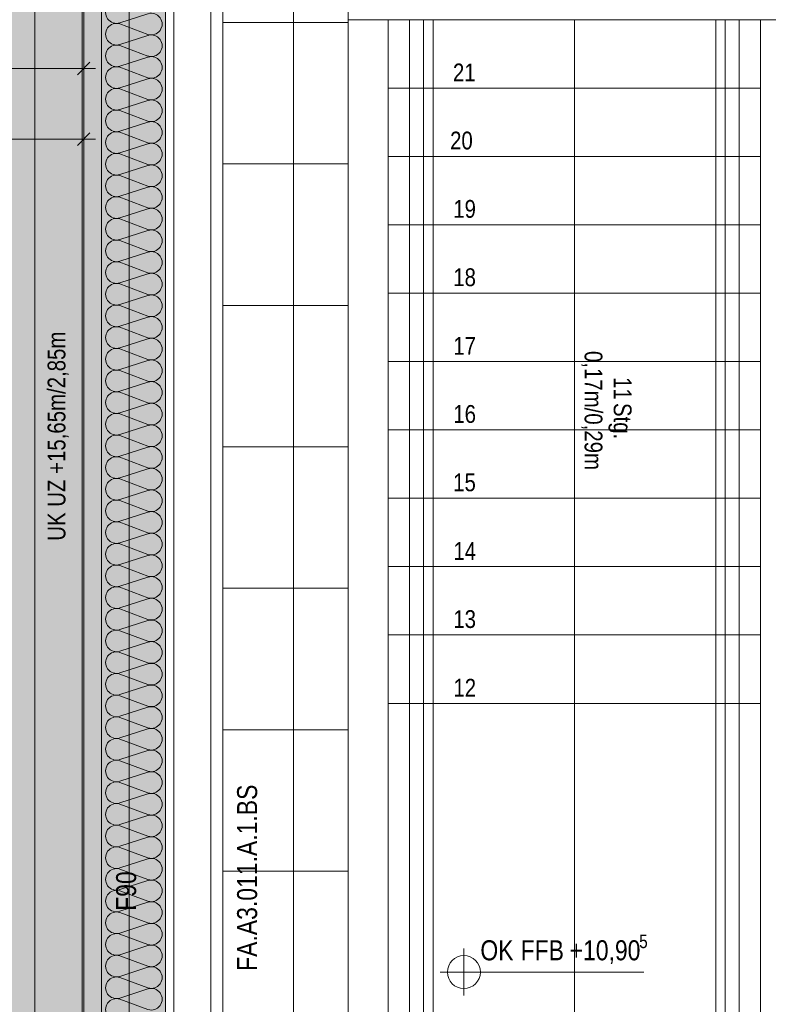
# Model space of a CAD drawing. Extents: x -620 to 3480, y 62 to 1112.
# Tile 11 of 76: x -499 to -435, y 454 to 537. Entities that reach past the tile are written whole.
import ezdxf
from ezdxf.lldxf.tags import DXFTag

# ---------------------------------------------------------------- set-up
doc = ezdxf.new("R2010")
doc.units = 0
doc.layers.get('0').update_dxf_attribs({"lineweight": 13})
for name, color, linetype, lineweight, true_color in [('00_Beschriftung UZ', 3, 'Continuous', 13, 0x00ff00), ('30 -33 Aussenwände- 7 Fassade_ Elemente', 7, 'Continuous', 9, 0x00aacc), ('30 -35 Decken- 1 Konstruktion-Träger- Stahlbeton', 7, 'grob-A06GA2HT8I', 13, 0x33aa00), ('30 -35 Decken- 2.2 Treppen Außen', 7, 'Continuous', 9, 0x009999), ('70 -72 Beschriftung- 1 Beschriftung allgemein', 7, 'Continuous', 9, 0xff6633), ('70 -76 Bemaßung- 2 Allgemein', 7, 'Continuous', 5, 0x6666cc), ('iwb_Layout BA_Markierung', 7, 'Continuous', 9, 0xbadcdc), ('iwb_Schraffur_F90_feuerbestaendig', 1, 'Continuous', 13, 0xff0000), ('iwb_Schraffur_Unterzug', 7, 'Continuous', 5, 0xffffcc)]:
    doc.layers.add(name, color=color, linetype=linetype, lineweight=lineweight, true_color=true_color)
for name, color, linetype, lineweight in [('60- 61 allgemeine Ausstattung- 4 Terrassen', 7, 'Continuous', 9), ('70 -71 Achsen- 1 Gebäudeachsen', 7, 'STRICHPUNKT2-A06GA2HU8I', 18), ('70 -72 Beschriftung- 5 Höhenkoten', 7, 'Continuous', 15), ('70 -75 Raumstempel- 3 Wandstempel', 7, 'Continuous', 50)]:
    doc.layers.add(name, color=color, linetype=linetype, lineweight=lineweight)
doc.styles.get("Standard").update_dxf_attribs({"font": 'ARIALN.TTF'})
tags = doc.linetypes.add('grob-A06GA2HT8I', pattern=[14, 3, -8, 3]).pattern_tags.tags
tags[8:9] = [DXFTag(74, 4), DXFTag(75, 0), DXFTag(340, '0'), DXFTag(46, 0.0), DXFTag(50, 0.0), DXFTag(44, 0.0), DXFTag(45, 0.0)]
tags[6:7] = [DXFTag(74, 4), DXFTag(75, 0), DXFTag(340, '0'), DXFTag(46, 0.0), DXFTag(50, 0.0), DXFTag(44, 0.0), DXFTag(45, 0.0)]
tags[4:5] = [DXFTag(74, 4), DXFTag(75, 0), DXFTag(340, '0'), DXFTag(46, 0.0), DXFTag(50, 0.0), DXFTag(44, 0.0), DXFTag(45, 0.0)]
tags = doc.linetypes.add('STRICHPUNKT2-A06GA2HU8I', pattern=[12.7, 6.35, -3.175, 0, -3.175]).pattern_tags.tags
tags[10:11] = [DXFTag(74, 4), DXFTag(75, 0), DXFTag(340, '0'), DXFTag(46, 0.0), DXFTag(50, 0.0), DXFTag(44, 0.0), DXFTag(45, 0.0)]
tags[8:9] = [DXFTag(74, 4), DXFTag(75, 0), DXFTag(340, '0'), DXFTag(46, 0.0), DXFTag(50, 0.0), DXFTag(44, 0.0), DXFTag(45, 0.0)]
tags[6:7] = [DXFTag(74, 4), DXFTag(75, 0), DXFTag(340, '0'), DXFTag(46, 0.0), DXFTag(50, 0.0), DXFTag(44, 0.0), DXFTag(45, 0.0)]
tags[4:5] = [DXFTag(74, 4), DXFTag(75, 0), DXFTag(340, '0'), DXFTag(46, 0.0), DXFTag(50, 0.0), DXFTag(44, 0.0), DXFTag(45, 0.0)]

# ---------------------------------------------------------------- blocks, each defined once
blk = doc.blocks.new('Polygon-A06GA2HJ8I')
at = {"color": 0, "linetype": 'ByBlock', "lineweight": -2, "ltscale": 0.13}
blk.add_solid([(-496.963, 91.629), (-561.186, 91.458), (-496.798, 1077.035), (-561.186, 1077.035)], dxfattribs=at)
blk = doc.blocks.new('Referenz-A06GA2HW8I')
at = {"layer": '00_Beschriftung UZ', "color": 0, "lineweight": -2}
for points in [[(-500.355, 488.248), (-497.685, 489.58), (-500.354, 490.919)], [(-495.014, 488.248), (-497.685, 489.58), (-495.016, 490.919)]]:
    blk.add_solid(points, dxfattribs=at)
at = {"layer": '30 -33 Aussenwände- 7 Fassade_ Elemente', "color": 0, "linetype": 'Continuous', "lineweight": -2, "ltscale": 0.13}
for p, q in [((-485.885, 598.68), (-485.885, 373.68)), ((-486.585, 546.48), (-486.585, 381.48)), ((-471.085, 545.68), (-471.084, 537.12)), ((-481.745, 382.88), (-481.745, 545.08)), ((-493.545, 541.98), (-493.545, 385.98)), ((-492.045, 385.98), (-492.045, 541.98)), ((-486.585, 386.48), (-486.585, 541.48)), ((-482.745, 541.48), (-482.745, 386.48)), ((-488.085, 537.627), (-490.485, 536.855)), ((-471.084, 537.12), (-432.685, 537.12)), ((-490.485, 536.765), (-488.085, 535.878)), ((-488.085, 535.788), (-490.485, 535.017)), ((-490.485, 534.927), (-488.085, 534.039)), ((-488.085, 533.949), (-490.485, 533.178)), ((-490.485, 533.088), (-488.085, 532.201)), ((-488.085, 532.111), (-490.485, 531.34)), ((-490.485, 531.25), (-488.085, 530.362)), ((-488.085, 530.272), (-490.485, 529.501)), ((-490.485, 529.411), (-488.085, 528.524)), ((-488.085, 528.434), (-490.485, 527.663)), ((-490.485, 527.573), (-488.085, 526.685)), ((-488.085, 526.595), (-490.485, 525.824)), ((-490.485, 525.734), (-488.085, 524.847)), ((-488.085, 524.757), (-490.485, 523.986)), ((-490.485, 523.896), (-488.085, 523.008)), ((-488.085, 522.918), (-490.485, 522.147)), ((-490.485, 522.057), (-488.085, 521.17)), ((-488.085, 521.08), (-490.485, 520.308)), ((-490.485, 520.218), (-488.085, 519.331)), ((-488.085, 519.241), (-490.485, 518.47)), ((-490.485, 518.38), (-488.085, 517.493)), ((-488.085, 517.403), (-490.485, 516.631)), ((-490.485, 516.541), (-488.085, 515.654)), ((-488.085, 515.564), (-490.485, 514.793)), ((-490.485, 514.703), (-488.085, 513.816)), ((-488.085, 513.726), (-490.485, 512.954)), ((-490.485, 512.864), (-488.085, 511.977)), ((-488.085, 511.887), (-490.485, 511.116)), ((-490.485, 511.026), (-488.085, 510.139)), ((-488.085, 510.049), (-490.485, 509.277)), ((-490.485, 509.187), (-488.085, 508.3)), ((-488.085, 508.21), (-490.485, 507.439)), ((-490.485, 507.349), (-488.085, 506.462)), ((-488.085, 506.372), (-490.485, 505.6)), ((-490.485, 505.51), (-488.085, 504.623)), ((-488.085, 504.533), (-490.485, 503.762)), ((-490.485, 503.672), (-488.085, 502.785)), ((-488.085, 502.695), (-490.485, 501.923)), ((-490.485, 501.833), (-488.085, 500.946)), ((-488.085, 500.856), (-490.485, 500.085)), ((-490.485, 499.995), (-488.085, 499.107)), ((-488.085, 499.017), (-490.485, 498.246)), ((-490.485, 498.156), (-488.085, 497.269)), ((-488.085, 497.179), (-490.485, 496.408)), ((-490.485, 496.318), (-488.085, 495.43)), ((-488.085, 495.34), (-490.485, 494.569)), ((-490.485, 494.479), (-488.085, 493.592)), ((-488.085, 493.502), (-490.485, 492.731)), ((-490.485, 492.641), (-488.085, 491.753)), ((-488.085, 491.663), (-490.485, 490.892)), ((-490.485, 490.802), (-488.085, 489.915)), ((-488.085, 489.825), (-490.485, 489.053)), ((-490.485, 488.963), (-488.085, 488.076)), ((-488.085, 487.986), (-490.485, 487.215)), ((-490.485, 487.125), (-488.085, 486.238)), ((-488.085, 486.148), (-490.485, 485.376)), ((-490.485, 485.286), (-488.085, 484.399)), ((-488.085, 484.309), (-490.485, 483.538)), ((-490.485, 483.448), (-488.085, 482.561)), ((-488.085, 482.471), (-490.485, 481.699)), ((-490.485, 481.609), (-488.085, 480.722)), ((-488.085, 480.632), (-490.485, 479.861)), ((-490.485, 479.771), (-488.085, 478.884)), ((-488.085, 478.794), (-490.485, 478.022)), ((-490.485, 477.932), (-488.085, 477.045)), ((-488.085, 476.955), (-490.485, 476.184)), ((-490.485, 476.094), (-488.085, 475.207)), ((-488.085, 475.117), (-490.485, 474.345)), ((-490.485, 474.255), (-488.085, 473.368)), ((-488.085, 473.278), (-490.485, 472.507)), ((-490.485, 472.417), (-488.085, 471.53)), ((-488.085, 471.44), (-490.485, 470.668)), ((-490.485, 470.578), (-488.085, 469.691)), ((-488.085, 469.601), (-490.485, 468.83)), ((-490.485, 468.74), (-488.085, 467.852)), ((-488.085, 467.762), (-490.485, 466.991)), ((-490.485, 466.901), (-488.085, 466.014)), ((-488.085, 465.924), (-490.485, 465.153)), ((-490.485, 465.063), (-488.085, 464.175)), ((-488.085, 464.085), (-490.485, 463.314)), ((-490.485, 463.224), (-488.085, 462.337)), ((-488.085, 462.247), (-490.485, 461.476)), ((-490.485, 461.386), (-488.085, 460.498)), ((-488.085, 460.408), (-490.485, 459.637)), ((-490.485, 459.547), (-488.085, 458.66)), ((-488.085, 458.57), (-490.485, 457.799)), ((-490.485, 457.709), (-488.085, 456.821)), ((-488.085, 456.731), (-490.485, 455.96)), ((-490.485, 455.87), (-488.085, 454.983)), ((-488.085, 454.893), (-490.485, 454.121)), ((-490.485, 454.031), (-488.085, 453.144))]:
    blk.add_line(p, q, dxfattribs=at)
for centre, major_axis, end_param in [((-490.767, 537.729), (0.282, 0.874), 3.765224), ((-490.767, 537.729), (-0.744, -0.539), 1.255075), ((-487.803, 536.752), (-0.282, -0.874), 3.764652), ((-487.803, 536.752), (0.744, -0.539), 1.254884), ((-490.767, 535.891), (0.282, 0.874), 3.765224), ((-487.803, 536.752), (-0.282, -0.874), 1.254884), ((-487.803, 534.914), (-0.282, -0.874), 3.764652), ((-490.767, 534.052), (0.282, 0.874), 3.765224), ((-487.803, 533.075), (-0.282, -0.874), 3.764652), ((-490.767, 532.214), (0.282, 0.874), 3.765224), ((-487.803, 531.237), (-0.282, -0.874), 3.764652), ((-490.767, 530.375), (0.282, 0.874), 3.765224), ((-487.803, 529.398), (-0.282, -0.874), 3.764652), ((-490.767, 528.537), (0.282, 0.874), 3.765224), ((-487.803, 527.56), (-0.282, -0.874), 3.764652), ((-490.767, 526.698), (0.282, 0.874), 3.765224), ((-487.803, 525.721), (-0.282, -0.874), 3.764652), ((-490.767, 524.86), (0.282, 0.874), 3.765224), ((-487.803, 523.883), (-0.282, -0.874), 3.764652), ((-490.767, 523.021), (0.282, 0.874), 3.765224), ((-487.803, 522.044), (-0.282, -0.874), 3.764652), ((-490.767, 521.183), (0.282, 0.874), 3.765224), ((-487.803, 520.206), (-0.282, -0.874), 3.764652), ((-490.767, 519.344), (0.282, 0.874), 3.765224), ((-487.803, 518.367), (-0.282, -0.874), 3.764652), ((-490.767, 517.506), (0.282, 0.874), 3.765224), ((-487.803, 516.528), (-0.282, -0.874), 3.764652), ((-490.767, 515.667), (0.282, 0.874), 3.765224), ((-487.803, 514.69), (-0.282, -0.874), 3.764652), ((-490.767, 513.829), (0.282, 0.874), 3.765224), ((-487.803, 512.851), (-0.282, -0.874), 3.764652), ((-490.767, 511.99), (0.282, 0.874), 3.765224), ((-487.803, 511.013), (-0.282, -0.874), 3.764652), ((-490.767, 510.152), (0.282, 0.874), 3.765224), ((-487.803, 509.174), (-0.282, -0.874), 3.764652), ((-490.767, 508.313), (0.282, 0.874), 3.765224), ((-487.803, 507.336), (-0.282, -0.874), 3.764652), ((-490.767, 506.475), (0.282, 0.874), 3.765224), ((-487.803, 505.497), (-0.282, -0.874), 3.764652), ((-490.767, 504.636), (0.282, 0.874), 3.765224), ((-487.803, 503.659), (-0.282, -0.874), 3.764652), ((-490.767, 502.797), (0.282, 0.874), 3.765224), ((-487.803, 501.82), (-0.282, -0.874), 3.764652), ((-490.767, 500.959), (0.282, 0.874), 3.765224), ((-487.803, 499.982), (-0.282, -0.874), 3.764652), ((-490.767, 499.12), (0.282, 0.874), 3.765224), ((-487.803, 498.143), (-0.282, -0.874), 3.764652), ((-490.767, 497.282), (0.282, 0.874), 3.765224), ((-487.803, 496.305), (-0.282, -0.874), 3.764652), ((-490.767, 495.443), (0.282, 0.874), 3.765224), ((-487.803, 494.466), (-0.282, -0.874), 3.764652), ((-490.767, 493.605), (0.282, 0.874), 3.765224), ((-487.803, 492.628), (-0.282, -0.874), 3.764652), ((-490.767, 491.766), (0.282, 0.874), 3.765224), ((-487.803, 490.789), (-0.282, -0.874), 3.764652), ((-490.767, 489.928), (0.282, 0.874), 3.765224), ((-487.803, 488.951), (-0.282, -0.874), 3.764652), ((-490.767, 488.089), (0.282, 0.874), 3.765224), ((-487.803, 487.112), (-0.282, -0.874), 3.764652), ((-490.767, 486.251), (0.282, 0.874), 3.765224), ((-487.803, 485.273), (-0.282, -0.874), 3.764652), ((-490.767, 484.412), (0.282, 0.874), 3.765224), ((-487.803, 483.435), (-0.282, -0.874), 3.764652), ((-490.767, 482.574), (0.282, 0.874), 3.765224), ((-487.803, 481.596), (-0.282, -0.874), 3.764652), ((-490.767, 480.735), (0.282, 0.874), 3.765224), ((-487.803, 479.758), (-0.282, -0.874), 3.764652), ((-490.767, 478.897), (0.282, 0.874), 3.765224), ((-487.803, 477.919), (-0.282, -0.874), 3.764652), ((-490.767, 477.058), (0.282, 0.874), 3.765224), ((-487.803, 476.081), (-0.282, -0.874), 3.764652), ((-490.767, 475.22), (0.282, 0.874), 3.765224), ((-487.803, 474.242), (-0.282, -0.874), 3.764652), ((-490.767, 473.381), (0.282, 0.874), 3.765224), ((-487.803, 472.404), (-0.282, -0.874), 3.764652), ((-490.767, 471.542), (0.282, 0.874), 3.765224), ((-487.803, 470.565), (-0.282, -0.874), 3.764652), ((-490.767, 469.704), (0.282, 0.874), 3.765224), ((-487.803, 468.727), (-0.282, -0.874), 3.764652), ((-490.767, 467.865), (0.282, 0.874), 3.765224), ((-487.803, 466.888), (-0.282, -0.874), 3.764652), ((-490.767, 466.027), (0.282, 0.874), 3.765224), ((-487.803, 465.05), (-0.282, -0.874), 3.764652), ((-490.767, 464.188), (0.282, 0.874), 3.765224), ((-487.803, 463.211), (-0.282, -0.874), 3.764652), ((-490.767, 462.35), (0.282, 0.874), 3.765224), ((-487.803, 461.373), (-0.282, -0.874), 3.764652), ((-490.767, 460.511), (0.282, 0.874), 3.765224), ((-487.803, 459.534), (-0.282, -0.874), 3.764652), ((-490.767, 458.673), (0.282, 0.874), 3.765224), ((-487.803, 457.696), (-0.282, -0.874), 3.764652), ((-490.767, 456.834), (0.282, 0.874), 3.765224), ((-487.803, 455.857), (-0.282, -0.874), 3.764652), ((-490.767, 454.996), (0.282, 0.874), 3.765224), ((-487.803, 454.019), (-0.282, -0.874), 3.764652), ((-490.767, 453.157), (0.282, 0.874), 3.765224)]:
    blk.add_ellipse(centre, major_axis=major_axis, ratio=1, start_param=0, end_param=end_param, dxfattribs=at)
at = {"layer": '30 -35 Decken- 1 Konstruktion-Träger- Stahlbeton', "color": 0, "lineweight": -2}
for p, q in [((-497.685, 385.48), (-497.685, 602.48)), ((-489.685, 385.48), (-489.685, 602.48))]:
    blk.add_line(p, q, dxfattribs=at)
at = {"layer": '30 -35 Decken- 2.2 Treppen Außen', "color": 0, "linetype": 'grob-A06GA2HT8I', "lineweight": -2, "ltscale": 0.13}
for p, q in [((-432.685, 537.12), (-471.085, 537.12)), ((-467.685, 537.12), (-471.085, 537.12)), ((-471.085, 537.12), (-471.085, 409.621)), ((-467.685, 531.32), (-467.685, 537.12)), ((-467.685, 408.899), (-467.685, 537.12)), ((-467.685, 537.12), (-465.885, 537.12)), ((-465.885, 537.12), (-465.885, 408.516)), ((-464.685, 408.261), (-464.685, 537.12)), ((-464.685, 537.12), (-463.885, 537.12)), ((-463.885, 537.12), (-463.885, 408.091)), ((-451.885, 405.54), (-451.885, 537.12)), ((-439.085, 537.12), (-439.885, 537.12)), ((-439.885, 537.12), (-439.885, 402.989)), ((-439.085, 402.819), (-439.085, 537.12)), ((-436.085, 537.12), (-437.885, 537.12)), ((-437.885, 537.12), (-437.885, 402.564)), ((-436.085, 531.32), (-436.085, 537.12)), ((-432.685, 537.12), (-436.085, 537.12)), ((-436.085, 537.12), (-436.085, 402.182)), ((-467.685, 525.52), (-467.685, 531.32)), ((-436.085, 531.32), (-467.685, 531.32)), ((-436.085, 525.52), (-436.085, 531.32)), ((-467.685, 519.72), (-467.685, 525.52)), ((-436.085, 525.52), (-467.685, 525.52)), ((-436.085, 519.72), (-436.085, 525.52)), ((-467.685, 513.92), (-467.685, 519.72)), ((-436.085, 519.72), (-467.685, 519.72)), ((-436.085, 513.92), (-436.085, 519.72)), ((-467.685, 508.12), (-467.685, 513.92)), ((-436.085, 513.92), (-467.685, 513.92)), ((-436.085, 508.12), (-436.085, 513.92)), ((-467.685, 502.32), (-467.685, 508.12)), ((-436.085, 508.12), (-467.685, 508.12)), ((-436.085, 502.32), (-436.085, 508.12)), ((-467.685, 496.52), (-467.685, 502.32)), ((-436.085, 502.32), (-467.685, 502.32)), ((-436.085, 496.52), (-436.085, 502.32)), ((-467.685, 490.72), (-467.685, 496.52)), ((-436.085, 496.52), (-467.685, 496.52)), ((-436.085, 490.72), (-436.085, 496.52)), ((-467.685, 484.92), (-467.685, 490.72)), ((-436.085, 490.72), (-467.685, 490.72)), ((-436.085, 484.92), (-436.085, 490.72)), ((-467.685, 479.12), (-467.685, 484.92)), ((-436.085, 484.92), (-467.685, 484.92)), ((-436.085, 479.12), (-436.085, 484.92)), ((-467.685, 431.64), (-467.685, 479.12)), ((-436.085, 479.12), (-467.685, 479.12)), ((-436.085, 431.64), (-436.085, 479.12))]:
    blk.add_line(p, q, dxfattribs=at)
at = {"layer": '60- 61 allgemeine Ausstattung- 4 Terrassen', "color": 0, "lineweight": -2}
for p, q in [((-475.735, 211.08), (-475.735, 546.98)), ((-481.745, 536.88), (-471.085, 536.88)), ((-481.745, 524.88), (-471.085, 524.88)), ((-481.745, 512.88), (-471.085, 512.88)), ((-481.745, 500.88), (-471.085, 500.88)), ((-481.745, 488.88), (-471.085, 488.88)), ((-481.745, 476.88), (-471.085, 476.88)), ((-481.745, 464.88), (-471.085, 464.88))]:
    blk.add_line(p, q, dxfattribs=at)
at = {"layer": '70 -71 Achsen- 1 Gebäudeachsen', "color": 0, "linetype": 'STRICHPUNKT2-A06GA2HU8I', "lineweight": -2, "ltscale": 0.13}
blk.add_line((-493.685, 1081.42), (-493.685, 81.98), dxfattribs=at)
at = {"layer": '70 -72 Beschriftung- 5 Höhenkoten', "color": 0, "linetype": 'Continuous', "lineweight": -2, "ltscale": 0.13}
for p, q in [((-461.265, 454.321), (-461.265, 458.321)), ((-461.265, 457.721), (-461.265, 456.321)), ((-461.265, 456.321), (-461.265, 457.721)), ((-463.265, 456.321), (-445.977, 456.321)), ((-462.665, 456.321), (-461.265, 456.321)), ((-461.265, 456.321), (-462.665, 456.321)), ((-461.265, 456.321), (-459.865, 456.321)), ((-459.865, 456.321), (-461.265, 456.321)), ((-461.265, 456.321), (-461.265, 454.921)), ((-461.265, 454.921), (-461.265, 456.321))]:
    blk.add_line(p, q, dxfattribs=at)
for major_axis in [(0, 1.4), (1.4, 0), (-1.4, 0), (0, -1.4)]:
    blk.add_ellipse((-461.265, 456.321), major_axis=major_axis, ratio=1, start_param=0, end_param=1.570796, dxfattribs=at)
at = {"layer": '70 -76 Bemaßung- 2 Allgemein', "color": 0, "linetype": 'Continuous', "lineweight": -2, "ltscale": 0.13}
for p, q in [((-493.545, 535.48), (-493.545, 531.98)), ((-494.605, 532.98), (-561.186, 532.98)), ((-492.545, 532.98), (-494.605, 532.98)), ((-493.014, 533.511), (-494.075, 532.45)), ((-493.545, 529.48), (-493.545, 525.98)), ((-493.014, 527.511), (-494.075, 526.45)), ((-494.605, 526.98), (-561.186, 526.98)), ((-492.545, 526.98), (-494.605, 526.98))]:
    blk.add_line(p, q, dxfattribs=at)
at = {"layer": '00_Beschriftung UZ', "color": 0, "linetype": 'Continuous', "lineweight": -2, "ltscale": 0.13, "insert": (-496.607, 492.916), "char_height": 1.51033, "attachment_point": 1, "rotation": 90}
blk.add_mtext('{\\fArial Narrow;UK UZ +15,65m/2,85m}', dxfattribs=at)
at = {"layer": '30 -35 Decken- 2.2 Treppen Außen', "color": 0, "linetype": 'ByBlock', "lineweight": -2, "ltscale": 0.13, "char_height": 1.51033, "attachment_point": 1}
for s, insert, rotation in [('{\\fArial Narrow;21}', (-462.193, 533.401), 0.001), ('{\\fArial Narrow;20}', (-462.434, 527.625), 0.001), ('{\\fArial Narrow;19}', (-462.166, 521.825), 0.001), ('{\\fArial Narrow;18}', (-462.166, 516.025), 0.001), ('{\\fArial Narrow;17}', (-462.162, 510.201), 0.001), ('{\\fArial Narrow;0,17m/0,29m}', (-449.505, 509.017), 270.001), ('{\\fArial Narrow;11}', (-447.03, 506.796), 270.001), ('{\\fArial Narrow;16}', (-462.162, 504.425), 0.001), ('{\\fArial Narrow;Stg.}', (-447.03, 504.602), 270.001), ('{\\fArial Narrow;15}', (-462.172, 498.625), 0.001), ('{\\fArial Narrow;14}', (-462.156, 492.801), 0.001), ('{\\fArial Narrow;13}', (-462.162, 487.025), 0.001), ('{\\fArial Narrow;12}', (-462.153, 481.201), 0.001)]:
    blk.add_mtext(s, dxfattribs=dict(at, insert=insert, rotation=rotation))
at = {"layer": '70 -72 Beschriftung- 1 Beschriftung allgemein', "color": 0, "linetype": 'Continuous', "lineweight": -2, "ltscale": 0.13, "insert": (-480.52, 456.422), "char_height": 1.7, "attachment_point": 1, "rotation": 90}
blk.add_mtext('{\\fArial Narrow;FA.A3.011.A.1.BS}', dxfattribs=at)
at = {"layer": '70 -72 Beschriftung- 5 Höhenkoten', "color": 0, "linetype": 'Continuous', "lineweight": -2, "ltscale": 0.13, "attachment_point": 1}
for s, insert, char_height in [('{\\fArial Narrow;5}', (-446.38, 459.492), 1.13339), ('{\\fArial Narrow;OK}', (-459.865, 459.02), 1.7), ('{\\fArial Narrow;FFB}', (-456.446, 459.02), 1.7), ('{\\fArial Narrow;+10,90}', (-452.285, 459.02), 1.7)]:
    blk.add_mtext(s, dxfattribs=dict(at, insert=insert, char_height=char_height))
at = {"layer": '70 -75 Raumstempel- 3 Wandstempel', "color": 0, "linetype": 'Continuous', "lineweight": -2, "ltscale": 0.13, "insert": (-490.794, 461.52), "char_height": 1.7, "attachment_point": 1, "rotation": 90}
blk.add_mtext('{\\fArial Narrow;F90}', dxfattribs=at)
blk = doc.blocks.new('Referenz-A06GA2HY8I')
at = {"layer": 'iwb_Schraffur_F90_feuerbestaendig', "linetype": 'Continuous', "ltscale": 0.13}
blk.add_solid([(-492.045, 553.38), (-486.585, 553.38), (-492.045, 376.896), (-486.585, 376.896)], dxfattribs=at)
at = {"layer": 'iwb_Schraffur_Unterzug', "linetype": 'Continuous', "ltscale": 0.13}
blk.add_solid([(-497.685, 385.48), (-497.685, 602.48), (-489.685, 385.48), (-489.685, 602.48)], dxfattribs=at)

msp = doc.modelspace()

# ---------------------------------------------------------------- block references
at = {"color": 8, "lineweight": 13, "ltscale": 0.13, "true_color": 0x808080}
msp.add_blockref('Referenz-A06GA2HW8I', (0, 0), dxfattribs=at)
at = {"color": 8, "lineweight": 25, "ltscale": 0.25, "true_color": 0x808080}
msp.add_blockref('Referenz-A06GA2HY8I', (0, 0), dxfattribs=at)
at = {"layer": 'iwb_Layout BA_Markierung', "ltscale": 0.13}
msp.add_blockref('Polygon-A06GA2HJ8I', (0, 0), dxfattribs=at)

doc.saveas('drawing.dxf')
